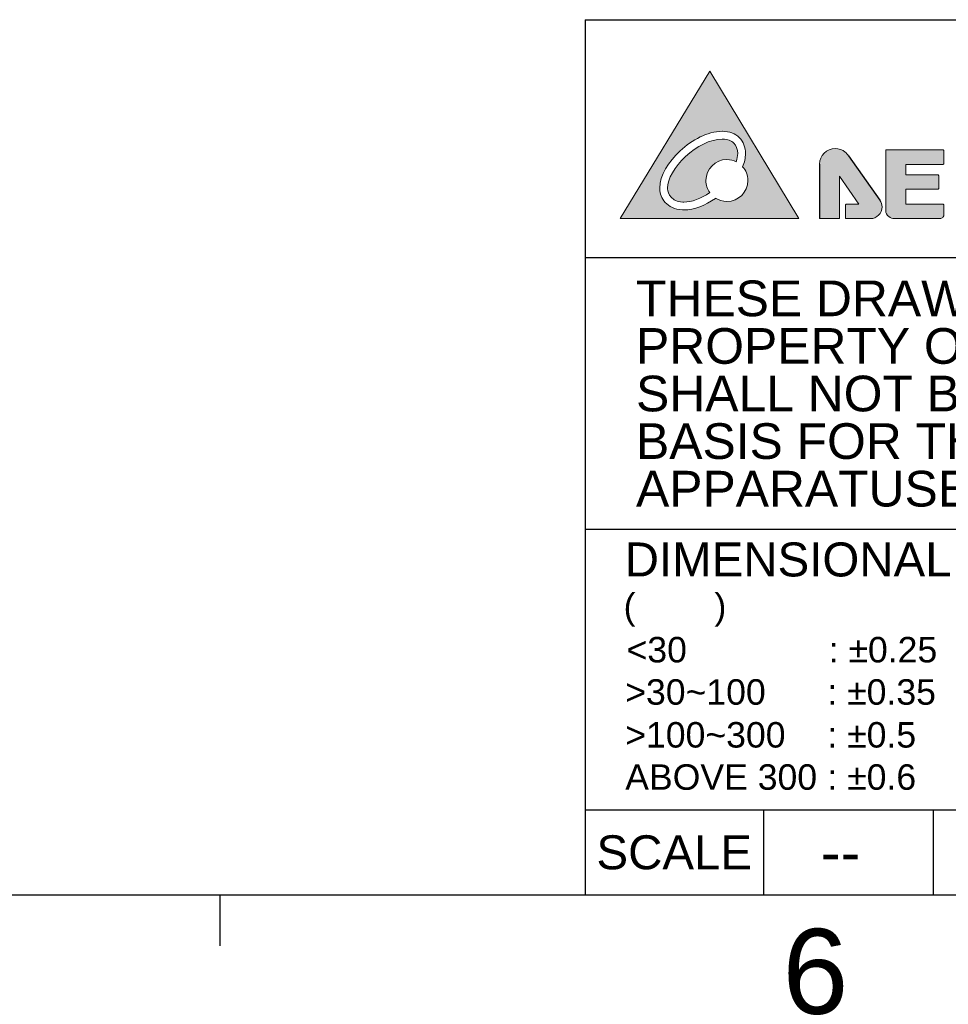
# Model space of a CAD drawing. Extents: x 210 to 804, y -840 to 420.
# Tile 32 of 50: x 566 to 620, y 9 to 66. Entities that reach past the tile are written whole.
import ezdxf
from ezdxf.enums import TextEntityAlignment as Align

# ---------------------------------------------------------------- set-up
doc = ezdxf.new("R2010")
doc.units = 0
doc.header["$LTSCALE"] = 0.5
doc.layers.get('0').update_dxf_attribs({"linetype": 'CONTINUOUS'})
for name, color, linetype in [('3', 3, 'CONTINUOUS'), ('DIM', 7, 'CONTINUOUS'), ('PAPER', 7, 'CONTINUOUS')]:
    doc.layers.add(name, color=color, linetype=linetype)
doc.styles.add('ARIAL', font='ARIAL.TTF')

# ---------------------------------------------------------------- blocks, each defined once
blk = doc.blocks.new('A2')
h = blk.add_hatch(color=256)
h.paths.add_polyline_path([(606.343, 63.462), (601.069, 54.792), (611.591, 54.792)])
edge = h.paths.add_edge_path(flags=16)
edge.add_spline(control_points=[(607.349, 55.802), (607.104, 55.802), (606.876, 55.874), (606.685, 55.997), (606.68, 55.994), (606.675, 55.99), (606.67, 55.986), (606.074, 55.572), (605.424, 55.307), (604.821, 55.305), (604.789, 55.305), (604.757, 55.305), (604.726, 55.307), (604.279, 55.327), (603.938, 55.508), (603.722, 55.749), (603.504, 55.991), (603.406, 56.278), (603.395, 56.529), (603.394, 56.548), (603.393, 56.569), (603.393, 56.591), (603.401, 57.332), (603.908, 58.133), (604.601, 58.784), (605.296, 59.429), (606.193, 59.923), (607.073, 59.933), (607.076, 59.933), (607.081, 59.933), (607.086, 59.933), (607.495, 59.934), (607.844, 59.799), (608.083, 59.557), (608.323, 59.316), (608.443, 58.981), (608.443, 58.623), (608.443, 58.374), (608.387, 58.112), (608.275, 57.849), (608.466, 57.632), (608.583, 57.348), (608.583, 57.036), (608.583, 56.354), (608.031, 55.802), (607.349, 55.802)], knot_values=[0, 0, 0, 0, 1, 1, 1, 2, 2, 2, 3, 3, 3, 4, 4, 4, 5, 5, 5, 6, 6, 6, 7, 7, 7, 8, 8, 8, 9, 9, 9, 10, 10, 10, 11, 11, 11, 12, 12, 12, 13, 13, 13, 14, 14, 14, 15, 15, 15, 15], degree=3, periodic=0)
h = blk.add_hatch(color=256)
h.dxf.hatch_style = 1
edge = h.paths.add_edge_path()
edge.add_spline(control_points=[(607.758, 59.234), (607.614, 59.378), (607.399, 59.473), (607.086, 59.474), (607.086, 59.474), (607.078, 59.474), (607.078, 59.474), (606.375, 59.474), (605.547, 59.042), (604.913, 58.449), (604.274, 57.86), (603.844, 57.107), (603.852, 56.591), (603.852, 56.578), (603.853, 56.565), (603.853, 56.548), (603.858, 56.404), (603.923, 56.209), (604.062, 56.057), (604.201, 55.905), (604.409, 55.783), (604.748, 55.765), (604.772, 55.764), (604.797, 55.763), (604.821, 55.763), (605.266, 55.761), (605.822, 55.969), (606.344, 56.321), (606.2, 56.523), (606.115, 56.769), (606.115, 57.036), (606.115, 57.717), (606.667, 58.27), (607.349, 58.27), (607.546, 58.27), (607.731, 58.222), (607.896, 58.14), (607.956, 58.312), (607.984, 58.476), (607.984, 58.623), (607.983, 58.883), (607.901, 59.089), (607.758, 59.234)], knot_values=[0, 0, 0, 0, 1, 1, 1, 2, 2, 2, 3, 3, 3, 4, 4, 4, 5, 5, 5, 6, 6, 6, 7, 7, 7, 8, 8, 8, 9, 9, 9, 10, 10, 10, 11, 11, 11, 12, 12, 12, 13, 13, 13, 14, 14, 14, 14], degree=3, periodic=0)
h = blk.add_hatch(color=256)
h.dxf.hatch_style = 1
edge = h.paths.add_edge_path()
edge.add_spline(control_points=[(613.975, 54.844), (613.975, 54.844), (613.975, 57.292), (613.975, 57.292)], knot_values=[14, 14, 14, 14, 15, 15, 15, 15], degree=3, periodic=0)
edge.add_spline(control_points=[(613.975, 57.292), (613.975, 57.292), (615.128, 55.635), (615.128, 55.635)], knot_values=[15, 15, 15, 15, 16, 16, 16, 16], degree=3, periodic=0)
edge.add_spline(control_points=[(615.128, 55.635), (615.128, 55.635), (614.379, 55.635), (614.379, 55.635)], knot_values=[16, 16, 16, 16, 17, 17, 17, 17], degree=3, periodic=0)
edge.add_spline(control_points=[(614.379, 55.635), (614.366, 55.635), (614.353, 55.629), (614.344, 55.62)], knot_values=[17, 17, 17, 17, 18, 18, 18, 18], degree=3, periodic=0)
edge.add_spline(control_points=[(614.344, 55.62), (614.335, 55.611), (614.33, 55.598), (614.33, 55.586)], knot_values=[18, 18, 18, 18, 19, 19, 19, 19], degree=3, periodic=0)
edge.add_spline(control_points=[(614.33, 55.586), (614.33, 55.586), (614.33, 54.844), (614.33, 54.844)], knot_values=[19, 19, 19, 19, 20, 20, 20, 20], degree=3, periodic=0)
edge.add_spline(control_points=[(614.33, 54.844), (614.33, 54.831), (614.335, 54.819), (614.344, 54.809)], knot_values=[20, 20, 20, 20, 21, 21, 21, 21], degree=3, periodic=0)
edge.add_spline(control_points=[(614.344, 54.809), (614.354, 54.8), (614.366, 54.795), (614.379, 54.795)], knot_values=[21, 21, 21, 21, 22, 22, 22, 22], degree=3, periodic=0)
edge.add_spline(control_points=[(614.379, 54.795), (614.379, 54.795), (615.8, 54.795), (615.8, 54.795)], knot_values=[22, 22, 22, 22, 23, 23, 23, 23], degree=3, periodic=0)
edge.add_spline(control_points=[(615.8, 54.795), (615.812, 54.795), (615.824, 54.795), (615.836, 54.796)], knot_values=[23, 23, 23, 23, 23.03125, 23.03125, 23.03125, 23.03125], degree=3, periodic=0)
edge.add_spline(control_points=[(615.836, 54.796), (615.859, 54.797), (615.882, 54.799), (615.905, 54.803)], knot_values=[23.03125, 23.03125, 23.03125, 23.03125, 23.09375, 23.09375, 23.09375, 23.09375], degree=3, periodic=0)
edge.add_spline(control_points=[(615.905, 54.803), (615.939, 54.808), (615.972, 54.816), (616.004, 54.826)], knot_values=[23.09375, 23.09375, 23.09375, 23.09375, 23.1875, 23.1875, 23.1875, 23.1875], degree=3, periodic=0)
edge.add_spline(control_points=[(616.004, 54.826), (616.047, 54.839), (616.088, 54.857), (616.127, 54.878)], knot_values=[23.1875, 23.1875, 23.1875, 23.1875, 23.3125, 23.3125, 23.3125, 23.3125], degree=3, periodic=0)
edge.add_spline(control_points=[(616.127, 54.878), (616.166, 54.899), (616.202, 54.923), (616.236, 54.951)], knot_values=[23.3125, 23.3125, 23.3125, 23.3125, 23.4375, 23.4375, 23.4375, 23.4375], degree=3, periodic=0)
edge.add_spline(control_points=[(616.236, 54.951), (616.253, 54.965), (616.269, 54.98), (616.285, 54.996)], knot_values=[23.4375, 23.4375, 23.4375, 23.4375, 23.5, 23.5, 23.5, 23.5], degree=3, periodic=0)
edge.add_spline(control_points=[(616.285, 54.996), (616.3, 55.011), (616.315, 55.027), (616.329, 55.044)], knot_values=[23.5, 23.5, 23.5, 23.5, 23.5625, 23.5625, 23.5625, 23.5625], degree=3, periodic=0)
edge.add_spline(control_points=[(616.329, 55.044), (616.357, 55.078), (616.381, 55.115), (616.403, 55.153)], knot_values=[23.5625, 23.5625, 23.5625, 23.5625, 23.6875, 23.6875, 23.6875, 23.6875], degree=3, periodic=0)
edge.add_spline(control_points=[(616.403, 55.153), (616.424, 55.192), (616.441, 55.233), (616.454, 55.276)], knot_values=[23.6875, 23.6875, 23.6875, 23.6875, 23.8125, 23.8125, 23.8125, 23.8125], degree=3, periodic=0)
edge.add_spline(control_points=[(616.454, 55.276), (616.464, 55.308), (616.472, 55.341), (616.477, 55.375)], knot_values=[23.8125, 23.8125, 23.8125, 23.8125, 23.90625, 23.90625, 23.90625, 23.90625], degree=3, periodic=0)
edge.add_spline(control_points=[(616.477, 55.375), (616.481, 55.398), (616.483, 55.421), (616.484, 55.445)], knot_values=[23.90625, 23.90625, 23.90625, 23.90625, 23.96875, 23.96875, 23.96875, 23.96875], degree=3, periodic=0)
edge.add_spline(control_points=[(616.484, 55.445), (616.485, 55.456), (616.485, 55.468), (616.485, 55.48)], knot_values=[23.96875, 23.96875, 23.96875, 23.96875, 24, 24, 24, 24], degree=3, periodic=0)
edge.add_spline(control_points=[(616.485, 55.48), (616.485, 55.498), (616.484, 55.516), (616.483, 55.534)], knot_values=[24, 24, 24, 24, 24.125, 24.125, 24.125, 24.125], degree=3, periodic=0)
edge.add_spline(control_points=[(616.483, 55.534), (616.48, 55.57), (616.475, 55.605), (616.466, 55.639)], knot_values=[24.125, 24.125, 24.125, 24.125, 24.375, 24.375, 24.375, 24.375], degree=3, periodic=0)
edge.add_spline(control_points=[(616.466, 55.639), (616.458, 55.673), (616.448, 55.706), (616.435, 55.738)], knot_values=[24.375, 24.375, 24.375, 24.375, 24.625, 24.625, 24.625, 24.625], degree=3, periodic=0)
edge.add_spline(control_points=[(616.435, 55.738), (616.422, 55.77), (616.406, 55.801), (616.389, 55.83)], knot_values=[24.625, 24.625, 24.625, 24.625, 24.875, 24.875, 24.875, 24.875], degree=3, periodic=0)
edge.add_spline(control_points=[(616.389, 55.83), (616.38, 55.845), (616.371, 55.859), (616.361, 55.873)], knot_values=[24.875, 24.875, 24.875, 24.875, 25, 25, 25, 25], degree=3, periodic=0)
edge.add_line((616.361, 55.873), (614.513, 58.489))
edge.add_spline(control_points=[(614.511, 58.492), (614.511, 58.492), (614.51, 58.492), (614.51, 58.492)], knot_values=[1, 1, 1, 1, 2, 2, 2, 2], degree=3, periodic=0)
edge.add_spline(control_points=[(614.51, 58.492), (614.453, 58.575), (614.378, 58.654), (614.317, 58.705)], knot_values=[2, 2, 2, 2, 3, 3, 3, 3], degree=3, periodic=0)
edge.add_spline(control_points=[(614.317, 58.705), (614.297, 58.721), (614.276, 58.737), (614.255, 58.752)], knot_values=[3, 3, 3, 3, 3.125, 3.125, 3.125, 3.125], degree=3, periodic=0)
edge.add_spline(control_points=[(614.255, 58.752), (614.212, 58.782), (614.167, 58.809), (614.119, 58.832)], knot_values=[3.125, 3.125, 3.125, 3.125, 3.375, 3.375, 3.375, 3.375], degree=3, periodic=0)
edge.add_spline(control_points=[(614.119, 58.832), (614.071, 58.854), (614.021, 58.873), (613.97, 58.887)], knot_values=[3.375, 3.375, 3.375, 3.375, 3.625, 3.625, 3.625, 3.625], degree=3, periodic=0)
edge.add_spline(control_points=[(613.97, 58.887), (613.918, 58.901), (613.864, 58.911), (613.809, 58.916)], knot_values=[3.625, 3.625, 3.625, 3.625, 3.875, 3.875, 3.875, 3.875], degree=3, periodic=0)
edge.add_spline(control_points=[(613.809, 58.916), (613.782, 58.918), (613.754, 58.92), (613.726, 58.92)], knot_values=[3.875, 3.875, 3.875, 3.875, 4, 4, 4, 4], degree=3, periodic=0)
edge.add_spline(control_points=[(613.726, 58.92), (613.71, 58.92), (613.694, 58.919), (613.678, 58.919)], knot_values=[4, 4, 4, 4, 4.03125, 4.03125, 4.03125, 4.03125], degree=3, periodic=0)
edge.add_spline(control_points=[(613.678, 58.919), (613.647, 58.917), (613.616, 58.914), (613.585, 58.909)], knot_values=[4.03125, 4.03125, 4.03125, 4.03125, 4.09375, 4.09375, 4.09375, 4.09375], degree=3, periodic=0)
edge.add_spline(control_points=[(613.585, 58.909), (613.539, 58.902), (613.495, 58.892), (613.452, 58.878)], knot_values=[4.09375, 4.09375, 4.09375, 4.09375, 4.1875, 4.1875, 4.1875, 4.1875], degree=3, periodic=0)
edge.add_spline(control_points=[(613.452, 58.878), (613.394, 58.86), (613.339, 58.837), (613.286, 58.809)], knot_values=[4.1875, 4.1875, 4.1875, 4.1875, 4.3125, 4.3125, 4.3125, 4.3125], degree=3, periodic=0)
edge.add_spline(control_points=[(613.286, 58.809), (613.234, 58.78), (613.185, 58.747), (613.139, 58.709)], knot_values=[4.3125, 4.3125, 4.3125, 4.3125, 4.4375, 4.4375, 4.4375, 4.4375], degree=3, periodic=0)
edge.add_spline(control_points=[(613.139, 58.709), (613.117, 58.691), (613.095, 58.671), (613.074, 58.65)], knot_values=[4.4375, 4.4375, 4.4375, 4.4375, 4.5, 4.5, 4.5, 4.5], degree=3, periodic=0)
edge.add_spline(control_points=[(613.074, 58.65), (613.053, 58.629), (613.033, 58.607), (613.015, 58.585)], knot_values=[4.5, 4.5, 4.5, 4.5, 4.5625, 4.5625, 4.5625, 4.5625], degree=3, periodic=0)
edge.add_spline(control_points=[(613.015, 58.585), (612.977, 58.539), (612.944, 58.49), (612.915, 58.438)], knot_values=[4.5625, 4.5625, 4.5625, 4.5625, 4.6875, 4.6875, 4.6875, 4.6875], degree=3, periodic=0)
edge.add_spline(control_points=[(612.915, 58.438), (612.887, 58.385), (612.864, 58.33), (612.846, 58.273)], knot_values=[4.6875, 4.6875, 4.6875, 4.6875, 4.8125, 4.8125, 4.8125, 4.8125], degree=3, periodic=0)
edge.add_spline(control_points=[(612.846, 58.273), (612.832, 58.229), (612.822, 58.185), (612.815, 58.139)], knot_values=[4.8125, 4.8125, 4.8125, 4.8125, 4.90625, 4.90625, 4.90625, 4.90625], degree=3, periodic=0)
edge.add_spline(control_points=[(612.815, 58.139), (612.81, 58.108), (612.807, 58.077), (612.805, 58.046)], knot_values=[4.90625, 4.90625, 4.90625, 4.90625, 4.96875, 4.96875, 4.96875, 4.96875], degree=3, periodic=0)
edge.add_spline(control_points=[(612.805, 58.046), (612.805, 58.03), (612.804, 58.015), (612.804, 57.999)], knot_values=[4.96875, 4.96875, 4.96875, 4.96875, 5, 5, 5, 5], degree=3, periodic=0)
edge.add_spline(control_points=[(612.804, 57.999), (612.804, 57.999), (612.804, 57.999), (612.804, 57.999)], knot_values=[5, 5, 5, 5, 5.499931, 5.499931, 5.499931, 5.499931], degree=3, periodic=0)
edge.add_spline(control_points=[(612.804, 57.999), (612.804, 57.999), (612.804, 57.998), (612.804, 57.998)], knot_values=[5.499931, 5.499931, 5.499931, 5.499931, 5.999712, 5.999712, 5.999712, 5.999712], degree=3, periodic=0)
edge.add_line((612.804, 57.998), (612.804, 57.998))
edge.add_line((612.804, 57.998), (612.804, 54.844))
edge.add_spline(control_points=[(612.804, 54.844), (612.804, 54.831), (612.809, 54.818), (612.819, 54.809)], knot_values=[9, 9, 9, 9, 10, 10, 10, 10], degree=3, periodic=0)
edge.add_spline(control_points=[(612.819, 54.809), (612.828, 54.8), (612.84, 54.795), (612.853, 54.795)], knot_values=[10, 10, 10, 10, 11, 11, 11, 11], degree=3, periodic=0)
edge.add_spline(control_points=[(612.853, 54.795), (612.853, 54.795), (613.927, 54.795), (613.927, 54.795)], knot_values=[11, 11, 11, 11, 12, 12, 12, 12], degree=3, periodic=0)
edge.add_spline(control_points=[(613.927, 54.795), (613.939, 54.795), (613.952, 54.8), (613.961, 54.809)], knot_values=[12, 12, 12, 12, 13, 13, 13, 13], degree=3, periodic=0)
edge.add_spline(control_points=[(613.961, 54.809), (613.97, 54.818), (613.975, 54.831), (613.975, 54.844)], knot_values=[13, 13, 13, 13, 14, 14, 14, 14], degree=3, periodic=0)
h = blk.add_hatch(color=256)
h.dxf.hatch_style = 1
edge = h.paths.add_edge_path()
edge.add_spline(control_points=[(617.893, 57.985), (617.893, 57.985), (620.075, 57.985), (620.075, 57.985)], knot_values=[12, 12, 12, 12, 13, 13, 13, 13], degree=3, periodic=0)
edge.add_spline(control_points=[(620.075, 57.985), (620.088, 57.985), (620.101, 57.99), (620.11, 57.999)], knot_values=[13, 13, 13, 13, 14, 14, 14, 14], degree=3, periodic=0)
edge.add_spline(control_points=[(620.11, 57.999), (620.119, 58.008), (620.124, 58.02), (620.124, 58.033)], knot_values=[14, 14, 14, 14, 15, 15, 15, 15], degree=3, periodic=0)
edge.add_spline(control_points=[(620.124, 58.033), (620.124, 58.033), (620.124, 58.792), (620.124, 58.792)], knot_values=[15, 15, 15, 15, 16, 16, 16, 16], degree=3, periodic=0)
edge.add_spline(control_points=[(620.124, 58.792), (620.124, 58.805), (620.119, 58.817), (620.11, 58.826)], knot_values=[16, 16, 16, 16, 17, 17, 17, 17], degree=3, periodic=0)
edge.add_spline(control_points=[(620.11, 58.826), (620.101, 58.835), (620.088, 58.841), (620.075, 58.841)], knot_values=[17, 17, 17, 17, 18, 18, 18, 18], degree=3, periodic=0)
edge.add_spline(control_points=[(620.075, 58.841), (620.075, 58.841), (616.749, 58.841), (616.749, 58.841)], knot_values=[18, 18, 18, 18, 19, 19, 19, 19], degree=3, periodic=0)
edge.add_spline(control_points=[(616.749, 58.841), (616.736, 58.841), (616.723, 58.835), (616.714, 58.826)], knot_values=[19, 19, 19, 19, 20, 20, 20, 20], degree=3, periodic=0)
edge.add_spline(control_points=[(616.714, 58.826), (616.705, 58.817), (616.7, 58.805), (616.7, 58.792)], knot_values=[20, 20, 20, 20, 21, 21, 21, 21], degree=3, periodic=0)
edge.add_spline(control_points=[(616.7, 58.792), (616.7, 58.792), (616.7, 55.266), (616.7, 55.266)], knot_values=[21, 21, 21, 21, 22, 22, 22, 22], degree=3, periodic=0)
edge.add_spline(control_points=[(616.7, 55.266), (616.7, 55.117), (616.775, 54.999), (616.876, 54.918)], knot_values=[22, 22, 22, 22, 23, 23, 23, 23], degree=3, periodic=0)
edge.add_spline(control_points=[(616.876, 54.918), (616.977, 54.836), (617.104, 54.793), (617.207, 54.792)], knot_values=[23, 23, 23, 23, 24, 24, 24, 24], degree=3, periodic=0)
edge.add_spline(control_points=[(617.207, 54.792), (617.207, 54.792), (619.905, 54.792), (619.905, 54.792)], knot_values=[24, 24, 24, 24, 25, 25, 25, 25], degree=3, periodic=0)
edge.add_spline(control_points=[(619.905, 54.792), (619.961, 54.793), (620.013, 54.822), (620.057, 54.862)], knot_values=[25, 25, 25, 25, 26, 26, 26, 26], degree=3, periodic=0)
edge.add_spline(control_points=[(620.057, 54.862), (620.078, 54.881), (620.094, 54.903), (620.104, 54.922)], knot_values=[26, 26, 26, 26, 27, 27, 27, 27], degree=3, periodic=0)
edge.add_spline(control_points=[(620.104, 54.922), (620.11, 54.931), (620.114, 54.94), (620.117, 54.948)], knot_values=[27, 27, 27, 27, 28, 28, 28, 28], degree=3, periodic=0)
edge.add_spline(control_points=[(620.117, 54.948), (620.12, 54.957), (620.123, 54.959), (620.124, 54.977)], knot_values=[28, 28, 28, 28, 29, 29, 29, 29], degree=3, periodic=0)
edge.add_spline(control_points=[(620.124, 54.98), (620.124, 54.98), (620.124, 55.592), (620.124, 55.592)], knot_values=[30, 30, 30, 30, 31, 31, 31, 31], degree=3, periodic=0)
edge.add_spline(control_points=[(620.124, 55.592), (620.124, 55.605), (620.119, 55.618), (620.11, 55.627)], knot_values=[0, 0, 0, 0, 1, 1, 1, 1], degree=3, periodic=0)
edge.add_spline(control_points=[(620.11, 55.627), (620.101, 55.636), (620.088, 55.641), (620.075, 55.641)], knot_values=[1, 1, 1, 1, 2, 2, 2, 2], degree=3, periodic=0)
edge.add_spline(control_points=[(620.075, 55.641), (620.075, 55.641), (617.886, 55.641), (617.886, 55.641)], knot_values=[2, 2, 2, 2, 3, 3, 3, 3], degree=3, periodic=0)
edge.add_spline(control_points=[(617.886, 55.641), (617.886, 55.641), (617.886, 56.525), (617.886, 56.525)], knot_values=[3, 3, 3, 3, 4, 4, 4, 4], degree=3, periodic=0)
edge.add_spline(control_points=[(617.886, 56.525), (617.886, 56.525), (619.773, 56.525), (619.773, 56.525)], knot_values=[4, 4, 4, 4, 5, 5, 5, 5], degree=3, periodic=0)
edge.add_spline(control_points=[(619.773, 56.525), (619.786, 56.525), (619.799, 56.53), (619.808, 56.539)], knot_values=[5, 5, 5, 5, 6, 6, 6, 6], degree=3, periodic=0)
edge.add_spline(control_points=[(619.808, 56.539), (619.817, 56.548), (619.822, 56.561), (619.822, 56.574)], knot_values=[6, 6, 6, 6, 7, 7, 7, 7], degree=3, periodic=0)
edge.add_spline(control_points=[(619.822, 56.574), (619.822, 56.574), (619.822, 57.319), (619.822, 57.319)], knot_values=[7, 7, 7, 7, 8, 8, 8, 8], degree=3, periodic=0)
edge.add_spline(control_points=[(619.822, 57.319), (619.822, 57.332), (619.817, 57.344), (619.808, 57.353)], knot_values=[8, 8, 8, 8, 9, 9, 9, 9], degree=3, periodic=0)
edge.add_spline(control_points=[(619.808, 57.353), (619.799, 57.362), (619.786, 57.367), (619.773, 57.367)], knot_values=[9, 9, 9, 9, 10, 10, 10, 10], degree=3, periodic=0)
edge.add_spline(control_points=[(619.773, 57.367), (619.773, 57.367), (617.893, 57.367), (617.893, 57.367)], knot_values=[10, 10, 10, 10, 11, 11, 11, 11], degree=3, periodic=0)
edge.add_spline(control_points=[(617.893, 57.367), (617.893, 57.367), (617.893, 57.985), (617.893, 57.985)], knot_values=[11, 11, 11, 11, 12, 12, 12, 12], degree=3, periodic=0)
blk.add_line((614.511, 58.492), (616.361, 55.873))
at = {"lineweight": 0}
blk.add_lwpolyline([(606.343, 63.462), (601.069, 54.792), (611.591, 54.792)], close=True, dxfattribs=at)
at = {"flags": 128}
blk.add_lwpolyline([(612.804, 57.998), (612.804, 54.844)], dxfattribs=at)
at = {"lineweight": 0}
for points, knots in [([(607.349, 55.802), (607.104, 55.802), (606.876, 55.874), (606.685, 55.997), (606.68, 55.994), (606.675, 55.99), (606.67, 55.986), (606.074, 55.572), (605.424, 55.307), (604.821, 55.305), (604.789, 55.305), (604.757, 55.305), (604.726, 55.307), (604.279, 55.327), (603.938, 55.508), (603.722, 55.749), (603.504, 55.991), (603.406, 56.278), (603.395, 56.529), (603.394, 56.548), (603.393, 56.569), (603.393, 56.591), (603.401, 57.332), (603.908, 58.133), (604.601, 58.784), (605.296, 59.429), (606.193, 59.923), (607.073, 59.933), (607.076, 59.933), (607.081, 59.933), (607.086, 59.933), (607.495, 59.934), (607.844, 59.799), (608.083, 59.557), (608.323, 59.316), (608.443, 58.981), (608.443, 58.623), (608.443, 58.374), (608.387, 58.112), (608.275, 57.849), (608.466, 57.632), (608.583, 57.348), (608.583, 57.036), (608.583, 56.354), (608.031, 55.802), (607.349, 55.802)], [0, 0, 0, 0, 1, 1, 1, 2, 2, 2, 3, 3, 3, 4, 4, 4, 5, 5, 5, 6, 6, 6, 7, 7, 7, 8, 8, 8, 9, 9, 9, 10, 10, 10, 11, 11, 11, 12, 12, 12, 13, 13, 13, 14, 14, 14, 15, 15, 15, 15]), ([(607.758, 59.234), (607.614, 59.378), (607.399, 59.473), (607.086, 59.474), (607.086, 59.474), (607.078, 59.474), (607.078, 59.474), (606.375, 59.474), (605.547, 59.042), (604.913, 58.449), (604.274, 57.86), (603.844, 57.107), (603.852, 56.591), (603.852, 56.578), (603.853, 56.565), (603.853, 56.548), (603.858, 56.404), (603.923, 56.209), (604.062, 56.057), (604.201, 55.905), (604.409, 55.783), (604.748, 55.765), (604.772, 55.764), (604.797, 55.763), (604.821, 55.763), (605.266, 55.761), (605.822, 55.969), (606.344, 56.321), (606.2, 56.523), (606.115, 56.769), (606.115, 57.036), (606.115, 57.717), (606.667, 58.27), (607.349, 58.27), (607.546, 58.27), (607.731, 58.222), (607.896, 58.14), (607.956, 58.312), (607.984, 58.476), (607.984, 58.623), (607.983, 58.883), (607.901, 59.089), (607.758, 59.234)], [0, 0, 0, 0, 1, 1, 1, 2, 2, 2, 3, 3, 3, 4, 4, 4, 5, 5, 5, 6, 6, 6, 7, 7, 7, 8, 8, 8, 9, 9, 9, 10, 10, 10, 11, 11, 11, 12, 12, 12, 13, 13, 13, 14, 14, 14, 14]), ([(614.317, 58.705), (614.158, 58.839), (613.951, 58.92), (613.726, 58.92), (613.217, 58.92), (612.804, 58.507), (612.804, 57.999)], [3, 3, 3, 3, 4, 4, 4, 5, 5, 5, 5]), ([(615.8, 54.795), (616.179, 54.795), (616.485, 55.102), (616.485, 55.48), (616.485, 55.626), (616.439, 55.762), (616.361, 55.873)], [23, 23, 23, 23, 24, 24, 24, 25, 25, 25, 25])]:
    blk.add_open_spline(points, degree=3, knots=knots, dxfattribs=at)
for points in [[(614.51, 58.492), (614.453, 58.575), (614.378, 58.654), (614.317, 58.705)], [(616.714, 58.826), (616.705, 58.817), (616.7, 58.805), (616.7, 58.792)], [(616.7, 58.792), (616.7, 58.792), (616.7, 55.266), (616.7, 55.266)], [(616.749, 58.841), (616.736, 58.841), (616.723, 58.835), (616.714, 58.826)], [(620.075, 58.841), (620.075, 58.841), (616.749, 58.841), (616.749, 58.841)], [(620.11, 58.826), (620.101, 58.835), (620.088, 58.841), (620.075, 58.841)], [(620.124, 58.792), (620.124, 58.805), (620.119, 58.817), (620.11, 58.826)], [(620.124, 58.033), (620.124, 58.033), (620.124, 58.792), (620.124, 58.792)], [(612.804, 57.999), (612.804, 57.999), (612.804, 57.998), (612.804, 57.998)], [(612.804, 57.998), (612.804, 57.998), (612.804, 57.998), (612.804, 57.998)], [(614.511, 58.492), (614.511, 58.492), (614.51, 58.492), (614.51, 58.492)], [(617.893, 57.367), (617.893, 57.367), (617.893, 57.985), (617.893, 57.985)], [(617.893, 57.985), (617.893, 57.985), (620.075, 57.985), (620.075, 57.985)], [(620.075, 57.985), (620.088, 57.985), (620.101, 57.99), (620.11, 57.999)], [(620.11, 57.999), (620.119, 58.008), (620.124, 58.02), (620.124, 58.033)], [(619.773, 57.367), (619.773, 57.367), (617.893, 57.367), (617.893, 57.367)], [(619.808, 57.353), (619.799, 57.362), (619.786, 57.367), (619.773, 57.367)], [(613.975, 54.844), (613.975, 54.844), (613.975, 57.292), (613.975, 57.292)], [(613.975, 57.292), (613.975, 57.292), (615.128, 55.635), (615.128, 55.635)], [(619.822, 57.319), (619.822, 57.332), (619.817, 57.344), (619.808, 57.353)], [(619.822, 56.574), (619.822, 56.574), (619.822, 57.319), (619.822, 57.319)], [(617.886, 55.641), (617.886, 55.641), (617.886, 56.525), (617.886, 56.525)], [(617.886, 56.525), (617.886, 56.525), (619.773, 56.525), (619.773, 56.525)], [(619.773, 56.525), (619.786, 56.525), (619.799, 56.53), (619.808, 56.539)], [(619.808, 56.539), (619.817, 56.548), (619.822, 56.561), (619.822, 56.574)], [(614.379, 55.635), (614.366, 55.635), (614.353, 55.629), (614.344, 55.62)], [(615.128, 55.635), (615.128, 55.635), (614.379, 55.635), (614.379, 55.635)], [(620.075, 55.641), (620.075, 55.641), (617.886, 55.641), (617.886, 55.641)], [(620.11, 55.627), (620.101, 55.636), (620.088, 55.641), (620.075, 55.641)], [(614.344, 55.62), (614.335, 55.611), (614.33, 55.598), (614.33, 55.586)], [(614.33, 55.586), (614.33, 55.586), (614.33, 54.844), (614.33, 54.844)], [(616.7, 55.266), (616.7, 55.117), (616.775, 54.999), (616.876, 54.918)], [(620.124, 55.592), (620.124, 55.605), (620.119, 55.618), (620.11, 55.627)], [(620.124, 54.98), (620.124, 54.98), (620.124, 55.592), (620.124, 55.592)], [(612.804, 54.844), (612.804, 54.831), (612.809, 54.818), (612.819, 54.809)], [(612.819, 54.809), (612.828, 54.8), (612.84, 54.795), (612.853, 54.795)], [(612.853, 54.795), (612.853, 54.795), (613.927, 54.795), (613.927, 54.795)], [(613.927, 54.795), (613.939, 54.795), (613.952, 54.8), (613.961, 54.809)], [(613.961, 54.809), (613.97, 54.818), (613.975, 54.831), (613.975, 54.844)], [(614.33, 54.844), (614.33, 54.831), (614.335, 54.819), (614.344, 54.809)], [(614.344, 54.809), (614.354, 54.8), (614.366, 54.795), (614.379, 54.795)], [(614.379, 54.795), (614.379, 54.795), (615.8, 54.795), (615.8, 54.795)], [(616.876, 54.918), (616.977, 54.836), (617.104, 54.793), (617.207, 54.792)], [(617.207, 54.792), (617.207, 54.792), (619.905, 54.792), (619.905, 54.792)], [(619.905, 54.792), (619.961, 54.793), (620.013, 54.822), (620.057, 54.862)], [(620.057, 54.862), (620.078, 54.881), (620.094, 54.903), (620.104, 54.922)], [(620.104, 54.922), (620.11, 54.931), (620.114, 54.94), (620.117, 54.948)], [(620.117, 54.948), (620.12, 54.957), (620.123, 54.959), (620.124, 54.977)], [(620.124, 54.977), (620.124, 54.977), (620.124, 54.98), (620.124, 54.98)]]:
    blk.add_open_spline(points, degree=3, dxfattribs=at)
at = {"layer": '3'}
for p, q in [((599, 66.5), (599, 15)), ((599, 20), (694, 20))]:
    blk.add_line(p, q, dxfattribs=at)
at = {"layer": 'PAPER', "color": 3}
for p, q in [((599, 66.5), (694, 66.5)), ((599, 52.5), (694, 52.5)), ((694, 36.5), (599, 36.5)), ((609.5, 20), (609.5, 15)), ((619.5, 20), (619.5, 15)), ((225, 15), (789, 15))]:
    blk.add_line(p, q, dxfattribs=at)
at = {"layer": 'PAPER', "color": 2}
blk.add_line((577.5, 15), (577.5, 12), dxfattribs=at)
at = {"style": 'ARIAL'}
for tag, height, p in [('TITLE', 4.5, (749.838, 40.884)), ('XXXXXXXXXX', 4, (749.838, 24.457))]:
    blk.add_attdef(tag, text='', height=height, dxfattribs=at).set_placement(p, align=Align.CENTER)
for tag, p, height in [('V', (625.663, 30.86), 2), ('00', (779.828, 20.28), 4), ('2_____2', (724.259, 16.66), 2.5), ('ADP-XX', (656.659, 16.148), 2.5), ("XX/XX'XX", (760.132, 16.138), 2.5), ('mm', (631.876, 16.458), 2.5), ('--', (612.881, 16.262), 2.5)]:
    blk.add_attdef(tag, p, '', height=height, dxfattribs=at)
at = {"layer": 'PAPER', "color": 2, "style": 'ARIAL'}
for s, p in [('THESE DRAWINGS AND SPECIFICATIONS ARE THE', (602, 50.1)), ('PROPERTY OF DELTA ELECTRONICS, INC. AND', (602, 47.3)), ('SHALL NOT BE REPRODUCED OR USED AS THE', (602, 44.5)), ('BASIS FOR THE MANUFACTURE OR SELL OF', (602, 41.7)), ('APPARATUSES OR DEVICES WITHOUT PERMISSION.', (602, 38.9))]:
    blk.add_text(s, height=2.1, dxfattribs=at).set_placement(p, align=Align.MIDDLE_LEFT)
for s, height, p in [('DIMENSIONAL TOLERANCES', 2, (601.332, 33.734)), ('(        )', 1.5, (601.266, 31.233)), ('<30', 1.5, (601.44, 28.675)), (': %%P0.25', 1.5, (613.343, 28.675)), (': %%P0.35', 1.5, (613.266, 26.186)), ('>30~100', 1.5, (601.363, 26.186)), ('>100~300', 1.5, (601.363, 23.664)), (': %%P0.5', 1.5, (613.266, 23.664)), ('ABOVE 300', 1.5, (601.363, 21.179)), (': %%P0.6', 1.5, (613.266, 21.179))]:
    blk.add_text(s, height=height, dxfattribs=at).set_placement(p)
blk.add_text('SCALE', height=2, dxfattribs=at).set_placement((604.25, 17.5), align=Align.MIDDLE_CENTER)
at = {"layer": 'PAPER', "color": 1, "style": 'ARIAL'}
blk.add_text('6', height=5, dxfattribs=at).set_placement((612.563, 10.495), align=Align.MIDDLE)

msp = doc.modelspace()

# ---------------------------------------------------------------- block references
at = {"layer": 'DIM', "color": 7}
ref = msp.add_blockref('A2', (0, 0), dxfattribs=at)
ref.add_attrib('--', '--', (612.881, 16.262), dxfattribs={"layer": '0', "height": 2.5, "style": 'ARIAL'})

doc.saveas('drawing.dxf')
